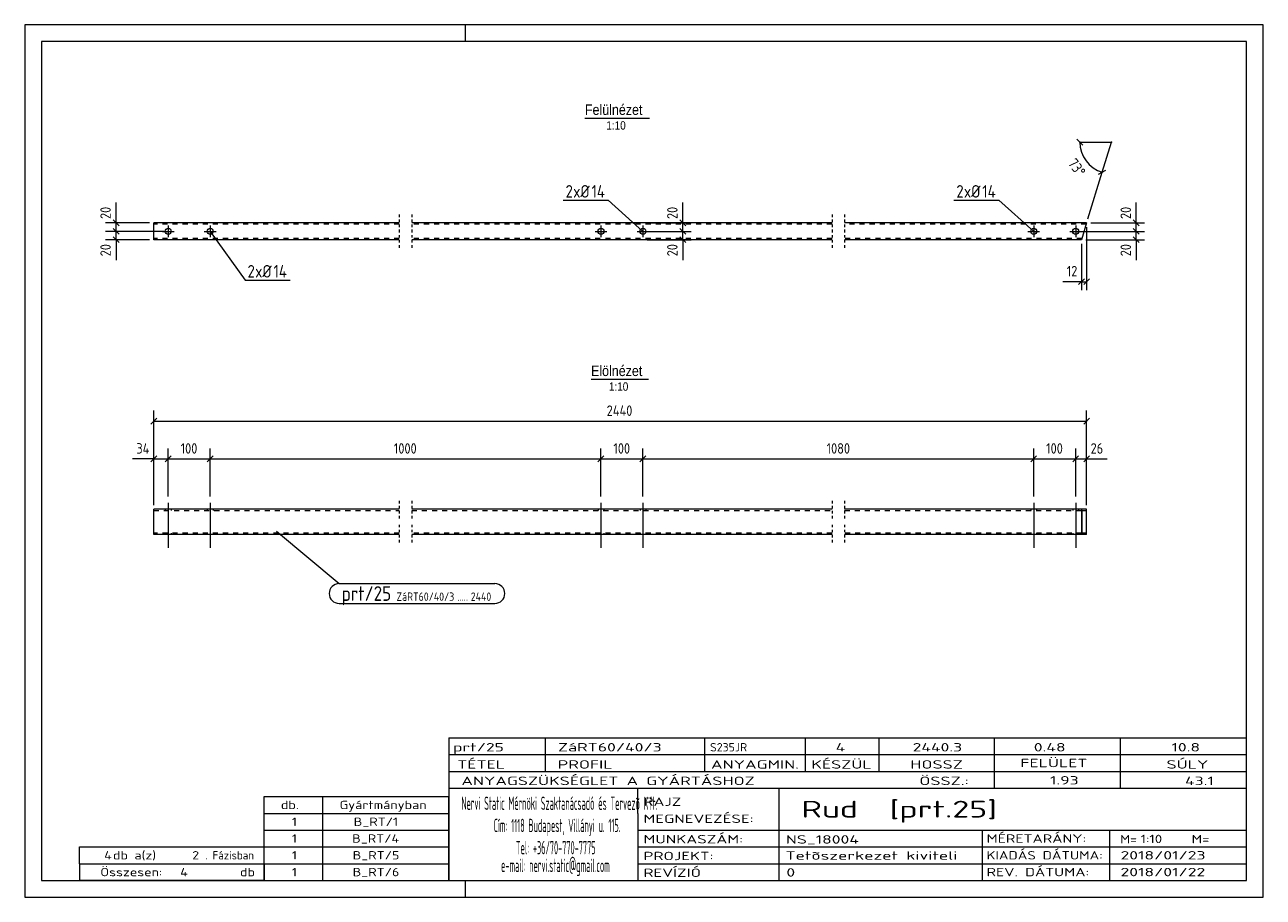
# Model space of a CAD drawing. Header units: millimetres. Extents: x 1 to 296, y 1 to 209.
import ezdxf

# ---------------------------------------------------------------- set-up
doc = ezdxf.new("R2010")
doc.units = ezdxf.units.MM
doc.header["$LTSCALE"] = 0.6
for name, pattern in [('XKITLINE00', [0]), ('XKITLINE01', [4, 1, -1, 1, -1]), ('XKITLINE02', [4, 2, -2])]:
    doc.linetypes.add(name, pattern=pattern)
for name, color, linetype, lineweight in [('Bolt', 7, 'Continuous', 0), ('BoltMark', 3, 'Continuous', 0), ('DrawingSheet', 5, 'Continuous', 0), ('OtherObjectType', 1, 'Continuous', 0), ('Part', 2, 'Continuous', 0), ('PartMark', 3, 'Continuous', 0), ('Z-DIMENSIONS', 1, 'Continuous', 0)]:
    doc.layers.add(name, color=color, linetype=linetype, lineweight=lineweight)
doc.styles.add('ARIAL', font='ARIAL.TTF')
doc.styles.add('ISOCPEUR', font='ISOCPEUR.TTF')

msp = doc.modelspace()

# ---------------------------------------------------------------- linework, layer by layer
at = {"layer": 'Bolt', "color": 4, "linetype": 'XKITLINE00', "lineweight": 0}
for p, q in [((33.77, 159.75), (36.57, 159.75)), ((35.17, 161.15), (35.17, 158.35)), ((43.77, 159.75), (46.57, 159.75)), ((45.17, 161.15), (45.17, 158.35)), ((136.85, 159.75), (139.65, 159.75)), ((138.25, 161.15), (138.25, 158.35)), ((146.85, 159.75), (149.65, 159.75)), ((148.25, 161.15), (148.25, 158.35)), ((239.93, 159.75), (242.73, 159.75)), ((241.33, 161.15), (241.33, 158.35)), ((249.93, 159.75), (252.73, 159.75)), ((251.33, 161.15), (251.33, 158.35)), ((35.17, 95.05), (35.17, 84.3)), ((45.17, 95.05), (45.17, 84.3)), ((138.25, 95.05), (138.25, 84.3)), ((148.25, 95.05), (148.25, 84.3)), ((241.33, 95.05), (241.33, 84.3)), ((251.33, 95.05), (251.33, 84.3)), ((34.47, 93.5), (34.47, 93.2)), ((35.87, 93.5), (35.87, 93.2)), ((44.47, 93.5), (44.47, 93.2)), ((45.87, 93.5), (45.87, 93.2)), ((137.55, 93.5), (137.55, 93.2)), ((138.95, 93.5), (138.95, 93.2)), ((147.55, 93.5), (147.55, 93.2)), ((148.95, 93.5), (148.95, 93.2)), ((240.63, 93.5), (240.63, 93.2)), ((242.03, 93.5), (242.03, 93.2)), ((250.63, 93.5), (250.63, 93.2)), ((252.03, 93.5), (252.03, 93.2)), ((34.47, 87.8), (34.47, 87.5)), ((35.87, 87.8), (35.87, 87.5)), ((44.47, 87.8), (44.47, 87.5)), ((45.87, 87.8), (45.87, 87.5)), ((137.55, 87.8), (137.55, 87.5)), ((138.95, 87.8), (138.95, 87.5)), ((147.55, 87.8), (147.55, 87.5)), ((148.95, 87.8), (148.95, 87.5)), ((240.63, 87.8), (240.63, 87.5)), ((242.03, 87.8), (242.03, 87.5)), ((250.63, 87.8), (250.63, 87.5)), ((252.03, 87.8), (252.03, 87.5))]:
    msp.add_line(p, q, dxfattribs=at)
for centre in [(35.17, 159.75), (45.17, 159.75), (138.25, 159.75), (148.25, 159.75), (241.33, 159.75), (251.33, 159.75)]:
    msp.add_circle(centre, 0.7, dxfattribs=at)
at = {"layer": 'BoltMark', "color": 4, "linetype": 'XKITLINE00', "lineweight": 0}
for p, q in [((129.22, 167.18), (139.96, 167.18)), ((148.25, 159.75), (139.96, 167.18)), ((222.3, 167.18), (233.04, 167.18)), ((241.33, 159.75), (233.04, 167.18)), ((45.17, 159.75), (53.46, 148.13)), ((53.46, 148.13), (64.2, 148.13))]:
    msp.add_line(p, q, dxfattribs=at)
at = {"layer": 'DrawingSheet', "color": 2, "linetype": 'XKITLINE00', "lineweight": 0}
for p, q in [((296, 209), (1, 209)), ((1, 209), (1, 1)), ((106, 205), (106, 209)), ((296, 1), (296, 209)), ((106, 1), (106, 5)), ((1, 1), (296, 1))]:
    msp.add_line(p, q, dxfattribs=at)
at = {"layer": 'DrawingSheet', "color": 3, "linetype": 'XKITLINE00', "lineweight": 0}
for p, q in [((292, 205), (5, 205)), ((5, 205), (5, 5)), ((292, 5), (292, 205)), ((5, 5), (292, 5))]:
    msp.add_line(p, q, dxfattribs=at)
at = {"layer": 'OtherObjectType', "color": 6, "linetype": 'XKITLINE00', "lineweight": 0}
for p, q in [((134.43, 186.75), (149.82, 186.75)), ((135.88, 124.5), (149.6, 124.5))]:
    msp.add_line(p, q, dxfattribs=at)
at = {"layer": 'OtherObjectType', "color": 7, "linetype": 'XKITLINE00', "lineweight": 0}
for p, q in [((102, 39), (292, 39)), ((102, 39), (102, 35)), ((102, 39), (292, 39)), ((125, 35), (125, 39)), ((163, 35), (163, 39)), ((187, 35), (187, 39)), ((204.5, 35), (204.5, 39)), ((232, 35), (232, 39)), ((262, 35), (262, 39)), ((292, 35), (292, 39)), ((102, 35), (292, 35)), ((102, 35), (102, 5)), ((102, 35), (292, 35)), ((125, 31), (125, 35)), ((163, 31), (163, 35)), ((187, 31), (187, 35)), ((204.5, 31), (204.5, 35)), ((232, 31), (232, 35)), ((262, 31), (262, 35)), ((292, 31), (292, 35)), ((102, 31), (292, 31)), ((232, 27), (232, 31)), ((262, 27), (262, 31)), ((292, 27), (292, 31)), ((102, 27), (292, 27)), ((147, 21), (147, 27)), ((180.7, 17), (180.7, 27)), ((292, 21), (292, 27)), ((58, 25), (102, 25)), ((58, 21), (58, 25)), ((72, 21), (72, 25)), ((102, 21), (102, 25)), ((58, 21), (102, 21)), ((58, 17), (58, 21)), ((72, 17), (72, 21)), ((102, 17), (102, 21)), ((147, 21), (147, 5)), ((292, 17), (292, 21)), ((58, 17), (102, 17)), ((58, 13), (58, 17)), ((72, 13), (72, 17)), ((102, 13), (102, 17)), ((147, 17), (292, 17)), ((180.7, 5), (180.7, 17)), ((229.16, 13), (229.16, 17)), ((259.5, 5), (259.5, 17)), ((292, 13), (292, 17)), ((14, 9), (14, 13)), ((14, 13), (58, 13)), ((14, 13), (58, 13)), ((58, 9), (58, 13)), ((58, 13), (102, 13)), ((58, 9), (58, 13)), ((72, 9), (72, 13)), ((102, 9), (102, 13)), ((147, 13), (292, 13)), ((229.16, 5), (229.16, 13)), ((292, 9), (292, 13)), ((14, 9), (58, 9)), ((14, 9), (14, 5)), ((14, 9), (58, 9)), ((58, 9), (58, 5)), ((58, 9), (102, 9)), ((58, 5), (58, 9)), ((72, 5), (72, 9)), ((102, 5), (102, 9)), ((147, 9), (292, 9)), ((292, 5), (292, 9)), ((58, 5), (14, 5)), ((58, 5), (102, 5)), ((102, 5), (292, 5)), ((139.5, 5), (292, 5))]:
    msp.add_line(p, q, dxfattribs=at)
at = {"layer": 'Part', "color": 2, "linetype": 'XKITLINE01', "lineweight": 0}
for p, q in [((90.21, 163.75), (90.21, 159.45)), ((93.21, 163.75), (93.21, 159.45)), ((193.29, 163.75), (193.29, 159.45)), ((196.29, 163.75), (196.29, 159.45)), ((90.21, 160.05), (90.21, 155.75)), ((93.21, 160.05), (93.21, 155.75)), ((193.29, 160.05), (193.29, 155.75)), ((196.29, 160.05), (196.29, 155.75)), ((90.21, 95.5), (90.21, 91.2)), ((93.21, 95.5), (93.21, 91.2)), ((193.29, 95.5), (193.29, 91.2)), ((196.29, 95.5), (196.29, 91.2)), ((90.21, 89.8), (90.21, 85.5)), ((93.21, 89.8), (93.21, 85.5)), ((193.29, 89.8), (193.29, 85.5)), ((196.29, 89.8), (196.29, 85.5))]:
    msp.add_line(p, q, dxfattribs=at)
at = {"layer": 'Part', "color": 2, "linetype": 'XKITLINE00', "lineweight": 0}
for p, q in [((31.75, 157.75), (31.75, 161.75)), ((90.21, 161.75), (31.75, 161.75)), ((193.29, 161.75), (93.21, 161.75)), ((253.94, 161.75), (196.29, 161.75)), ((253.94, 161.75), (252.72, 157.75)), ((90.21, 157.75), (31.75, 157.75)), ((193.29, 157.75), (93.21, 157.75)), ((252.72, 157.75), (196.29, 157.75)), ((31.75, 87.5), (31.75, 93.5)), ((90.21, 93.5), (31.75, 93.5)), ((193.29, 93.5), (93.21, 93.5)), ((252.72, 93.5), (196.29, 93.5)), ((253.94, 93.5), (252.72, 93.5)), ((252.72, 93.5), (252.72, 87.5)), ((252.81, 93.2), (253.85, 93.2)), ((252.81, 93.2), (252.81, 87.8)), ((253.85, 93.2), (253.85, 87.8)), ((253.94, 87.5), (253.94, 93.5)), ((90.21, 87.5), (31.75, 87.5)), ((193.29, 87.5), (93.21, 87.5)), ((253.94, 87.5), (196.29, 87.5)), ((253.85, 87.8), (252.81, 87.8))]:
    msp.add_line(p, q, dxfattribs=at)
at = {"layer": 'Part', "color": 7, "linetype": 'XKITLINE02', "lineweight": 0}
for p, q in [((90.21, 161.45), (31.75, 161.45)), ((193.29, 161.45), (93.21, 161.45)), ((253.85, 161.45), (196.29, 161.45)), ((90.21, 158.05), (31.75, 158.05)), ((193.29, 158.05), (93.21, 158.05)), ((252.81, 158.05), (196.29, 158.05)), ((31.75, 93.2), (90.21, 93.2)), ((93.21, 93.2), (193.29, 93.2)), ((196.29, 93.2), (252.81, 93.2)), ((90.21, 87.8), (31.75, 87.8)), ((193.29, 87.8), (93.21, 87.8)), ((252.81, 87.8), (196.29, 87.8))]:
    msp.add_line(p, q, dxfattribs=at)
at = {"layer": 'PartMark', "color": 7, "linetype": 'XKITLINE00', "lineweight": 0}
for p, q in [((61, 88.26), (75.85, 75.76)), ((75.85, 75.76), (112.99, 75.76)), ((75.85, 71.06), (112.99, 71.06))]:
    msp.add_line(p, q, dxfattribs=at)
for centre, start, end in [((75.85, 73.41), 90, 270), ((112.99, 73.41), 270, 90)]:
    msp.add_arc(centre, 2.35, start, end, dxfattribs=at)
at = {"layer": 'Z-DIMENSIONS', "color": 7, "linetype": 'XKITLINE00', "lineweight": 0}
for p, q in [((251.62, 181.71), (253.03, 180.29)), ((252.32, 181), (259.82, 181)), ((257.63, 173.83), (259.82, 181)), ((256.75, 173.36), (258.51, 174.3)), ((254.23, 162.71), (257.63, 173.83)), ((22.75, 161.75), (22.75, 166.64)), ((22.75, 161.75), (22.75, 166.64)), ((157.75, 161.75), (157.75, 166.64)), ((157.75, 161.75), (157.75, 166.64)), ((265.75, 161.75), (265.75, 166.64)), ((265.75, 161.75), (265.75, 166.64)), ((22.04, 162.46), (23.46, 161.05)), ((157.04, 162.46), (158.46, 161.05)), ((265.04, 162.46), (266.46, 161.05)), ((30.75, 161.75), (20.25, 161.75)), ((34.17, 159.75), (20.25, 159.75)), ((34.17, 159.75), (20.25, 159.75)), ((22.04, 160.46), (23.46, 159.05)), ((22.04, 160.46), (23.46, 159.05)), ((22.75, 159.75), (22.75, 161.75)), ((22.75, 157.75), (22.75, 159.75)), ((149.25, 161.75), (159.75, 161.75)), ((149.25, 159.75), (159.75, 159.75)), ((149.25, 159.75), (159.75, 159.75)), ((157.04, 160.46), (158.46, 159.05)), ((157.04, 160.46), (158.46, 159.05)), ((157.75, 159.75), (157.75, 161.75)), ((157.75, 157.75), (157.75, 159.75)), ((252.33, 159.75), (267.75, 159.75)), ((252.33, 159.75), (267.75, 159.75)), ((253.94, 160.75), (253.94, 145.75)), ((254.94, 161.75), (267.75, 161.75)), ((265.04, 160.46), (266.46, 159.05)), ((265.04, 160.46), (266.46, 159.05)), ((265.75, 159.75), (265.75, 161.75)), ((265.75, 157.75), (265.75, 159.75)), ((30.75, 157.75), (20.25, 157.75)), ((22.04, 158.46), (23.46, 157.05)), ((22.75, 157.75), (22.75, 152.87)), ((22.75, 157.75), (22.75, 152.87)), ((149.25, 157.75), (159.75, 157.75)), ((157.04, 158.46), (158.46, 157.05)), ((157.75, 157.75), (157.75, 152.87)), ((157.75, 157.75), (157.75, 152.87)), ((252.72, 156.75), (252.72, 145.75)), ((253.72, 157.75), (267.75, 157.75)), ((265.04, 158.46), (266.46, 157.05)), ((265.75, 157.75), (265.75, 152.87)), ((265.75, 157.75), (265.75, 152.87)), ((252.72, 147.75), (248.26, 147.75)), ((252.72, 147.75), (248.26, 147.75)), ((253.42, 148.46), (252.01, 147.05)), ((252.72, 147.75), (253.94, 147.75)), ((254.65, 148.46), (253.23, 147.05)), ((32.46, 115.21), (31.04, 113.8)), ((31.75, 94.5), (31.75, 117)), ((254.65, 115.21), (253.23, 113.8)), ((253.94, 94.5), (253.94, 117)), ((31.75, 114.5), (253.94, 114.5)), ((32.46, 106.21), (31.04, 104.8)), ((31.75, 94.5), (31.75, 108)), ((35.88, 106.21), (34.46, 104.8)), ((35.88, 106.21), (34.46, 104.8)), ((35.17, 96.5), (35.17, 108)), ((35.17, 96.5), (35.17, 108)), ((45.88, 106.21), (44.46, 104.8)), ((45.88, 106.21), (44.46, 104.8)), ((45.17, 96.5), (45.17, 108)), ((45.17, 96.5), (45.17, 108)), ((138.96, 106.21), (137.54, 104.8)), ((138.96, 106.21), (137.54, 104.8)), ((138.25, 96.5), (138.25, 108)), ((138.25, 96.5), (138.25, 108)), ((148.96, 106.21), (147.54, 104.8)), ((148.96, 106.21), (147.54, 104.8)), ((148.25, 96.5), (148.25, 108)), ((148.25, 96.5), (148.25, 108)), ((242.03, 106.21), (240.62, 104.8)), ((242.03, 106.21), (240.62, 104.8)), ((241.33, 96.5), (241.33, 108)), ((241.33, 96.5), (241.33, 108)), ((252.03, 106.21), (250.62, 104.8)), ((252.03, 106.21), (250.62, 104.8)), ((251.33, 96.5), (251.33, 108)), ((251.33, 96.5), (251.33, 108)), ((254.65, 106.21), (253.23, 104.8)), ((253.94, 94.5), (253.94, 108)), ((31.75, 105.5), (26.65, 105.5)), ((31.75, 105.5), (26.65, 105.5)), ((31.75, 105.5), (35.17, 105.5)), ((35.17, 105.5), (45.17, 105.5)), ((45.17, 105.5), (138.25, 105.5)), ((138.25, 105.5), (148.25, 105.5)), ((148.25, 105.5), (241.33, 105.5)), ((241.33, 105.5), (251.33, 105.5)), ((251.33, 105.5), (253.94, 105.5)), ((253.94, 105.5), (258.82, 105.5)), ((253.94, 105.5), (258.82, 105.5))]:
    msp.add_line(p, q, dxfattribs=at)
msp.add_arc((259.82, 181), 7.5, 180, 253, dxfattribs=at)
at = {"layer": 'Z-DIMENSIONS', "color": 7}
for p in [(252.32, 181), (259.82, 181), (257.63, 173.83)]:
    msp.add_point(p, dxfattribs=at)
at = {"layer": 'Z-DIMENSIONS', "color": 3}
for p in [(22.75, 161.75), (22.75, 159.75), (22.75, 159.75), (157.75, 161.75), (157.75, 159.75), (157.75, 159.75), (265.75, 161.75), (265.75, 159.75), (265.75, 159.75), (22.75, 157.75), (157.75, 157.75), (265.75, 157.75), (252.72, 147.75), (253.94, 147.75), (31.75, 114.5), (253.94, 114.5), (31.75, 105.5), (35.17, 105.5), (35.17, 105.5), (45.17, 105.5), (45.17, 105.5), (138.25, 105.5), (138.25, 105.5), (148.25, 105.5), (148.25, 105.5), (241.33, 105.5), (241.33, 105.5), (251.33, 105.5), (251.33, 105.5), (253.94, 105.5)]:
    msp.add_point(p, dxfattribs=at)

# ---------------------------------------------------------------- texts
at = {"layer": 'BoltMark', "color": 4, "style": 'ISOCPEUR', "width": 0.85}
for s, p in [('2', (129.82, 167.78)), ('xØ', (131.62, 167.78)), ('14', (136.01, 167.78)), ('2', (222.9, 167.78)), ('xØ', (224.7, 167.78)), ('14', (229.08, 167.78)), ('2', (54.06, 148.73)), ('xØ', (55.87, 148.73)), ('14', (60.25, 148.73))]:
    msp.add_text(s, height=3, dxfattribs=at).set_placement(p)
at = {"layer": 'OtherObjectType', "color": 6, "style": 'ARIAL', "width": 0.85}
for s, height, p in [('Felülnézet', 2.5, (134.43, 187.5)), ('1:10', 2, (139.53, 184)), ('Elölnézet', 2.5, (135.88, 125.25)), ('1:10', 2, (140.14, 121.75))]:
    msp.add_text(s, height=height, dxfattribs=at).set_placement(p)
at = {"layer": 'OtherObjectType', "color": 7, "style": 'ISOCPEUR'}
for s, height, width, p in [('prt/25', 2, 1.525501, (103, 35.76)), ('ZáRT60/40/3', 2, 1.525501, (128, 35.76)), ('S235JR', 2, 1.02, (164.22, 35.76)), ('4', 2, 1.525501, (194.16, 35.76)), ('2440.3', 2, 1.525501, (212.47, 35.76)), ('0.48', 2, 1.525501, (241.35, 35.76)), ('10.8', 2, 1.525501, (274.14, 35.76)), ('TÉTEL', 2, 1.525501, (104, 31.66)), ('PROFIL', 2, 1.525501, (127.96, 31.66)), ('ANYAGMIN.', 2, 1.525501, (164.47, 31.66)), ('KÉSZÜL', 2, 1.525501, (188.37, 31.66)), ('HOSSZ', 2, 1.525501, (211.96, 31.66)), ('FELÜLET', 2, 1.525501, (238.13, 32)), ('SÚLY', 2, 1.525501, (272.96, 31.66)), ('ANYAGSZÜKSÉGLET A GYÁRTÁSHOZ', 2, 1.525501, (105, 27.75)), ('ÖSSZ.:', 2, 1.525501, (214.1, 27.75)), ('1.93', 2, 1.525501, (245.21, 27.88)), ('43.1', 2, 1.525501, (277.37, 27.75)), ('db.', 2, 1.211571, (62, 22)), ('Gyártmányban', 2, 1.211571, (76, 22)), ('Nervi Static Mérnöki\xa0Szaktanácsadó\xa0és\xa0Tervezõ Kft.', 3.1765, 0.403093, (105, 21.82)), ('RAJZ', 2, 1.445, (148.38, 22.78)), ('Rud  [prt.25]', 4, 1.474651, (186, 20)), ('MEGNEVEZÉSE:', 2, 1.445, (148.38, 18.72)), ('1', 2, 1.211571, (64.63, 18)), ('B_RT/1', 2, 1.211571, (79.35, 18)), ('Cím:\xa01118 Budapest, Villányi u. 115.', 3.1765, 0.403093, (112.69, 16.53)), ('1', 2, 1.211571, (64.63, 14)), ('B_RT/4', 2, 1.211571, (78.98, 14)), ('MUNKASZÁM:', 2, 1.445, (148.38, 13.84)), ('NS_18004', 2, 1.525501, (182.28, 13.78)), ('MÉRETARÁNY:', 2, 1.36, (230.1, 14)), ('M=', 2, 1.211571, (261.91, 13.84)), ('1:10', 2, 1.275, (266.79, 13.9)), ('M=', 2, 1.275, (278.95, 13.87)), ('4', 2, 1.211571, (19.9, 10)), ('db a(z)', 2, 1.211571, (22, 10)), ('2', 2, 1.211571, (40.86, 10)), ('. Fázisban', 2, 0.935, (44, 10)), ('1', 2, 1.211571, (64.63, 10)), ('B_RT/5', 2, 1.211571, (79.1, 10)), ('Tel:\xa0+36/70-770-7775', 3.1765, 0.403093, (117.97, 11.24)), ('PROJEKT:', 2, 1.445, (148.38, 9.84)), ('Tetõszerkezet kiviteli ', 2, 1.525501, (182.2, 9.94)), ('KIADÁS DÁTUMA:', 2, 1.275, (230.1, 10)), ('2018/01/23', 2, 1.525501, (262, 10)), ('e-mail:\xa0nervi.static@gmail.com', 3.1765, 0.403093, (114.45, 7)), ('Összesen:            db', 2, 1.211571, (19, 6)), ('4', 2, 1.211571, (38.02, 6)), ('1', 2, 1.211571, (64.63, 6)), ('B_RT/6', 2, 1.211571, (79.1, 6)), ('REVÍZIÓ', 2, 1.445, (148.38, 5.84)), ('0', 2, 1.525501, (182.41, 5.92)), ('REV. DÁTUMA:', 2, 1.36, (230.1, 6)), ('2018/01/22', 2, 1.525501, (262, 6))]:
    msp.add_text(s, height=height, dxfattribs=dict(at, width=width)).set_placement(p)
at = {"layer": 'PartMark', "color": 3, "style": 'ISOCPEUR', "width": 0.85}
msp.add_text('prt/25', height=3.5, dxfattribs=at).set_placement((76.45, 71.66))
at = {"layer": 'PartMark', "color": 4, "style": 'ISOCPEUR', "width": 0.85}
for s, p in [('ZáRT60/40/3', (89.53, 71.66)), ('.....', (104.06, 71.66)), ('2440', (107.23, 71.66))]:
    msp.add_text(s, height=2, dxfattribs=at).set_placement(p)
at = {"layer": 'Z-DIMENSIONS', "color": 3, "style": 'ISOCPEUR', "width": 0.85}
for s, rotation, p in [('73°', -53.5028, (249.34, 175.92)), ('20', 90.0002, (21.5, 162.69)), ('20', 90.0002, (156.5, 162.69)), ('20', 90.0002, (264.5, 162.69)), ('20', 90.0002, (21.5, 153.81)), ('20', 90.0002, (156.5, 153.81)), ('20', 90.0002, (264.5, 153.81))]:
    msp.add_text(s, height=2.5, rotation=rotation, dxfattribs=at).set_placement(p)
for s, p in [('12', (249.2, 149)), ('2440', (139.62, 115.75)), ('34', (27.59, 106.75)), ('100', (38.13, 106.75)), ('1000', (88.92, 106.75)), ('100', (141.21, 106.75)), ('1080', (192, 106.75)), ('100', (244.29, 106.75)), ('26', (254.88, 106.75))]:
    msp.add_text(s, height=2.5, dxfattribs=at).set_placement(p)

doc.saveas('drawing.dxf')
